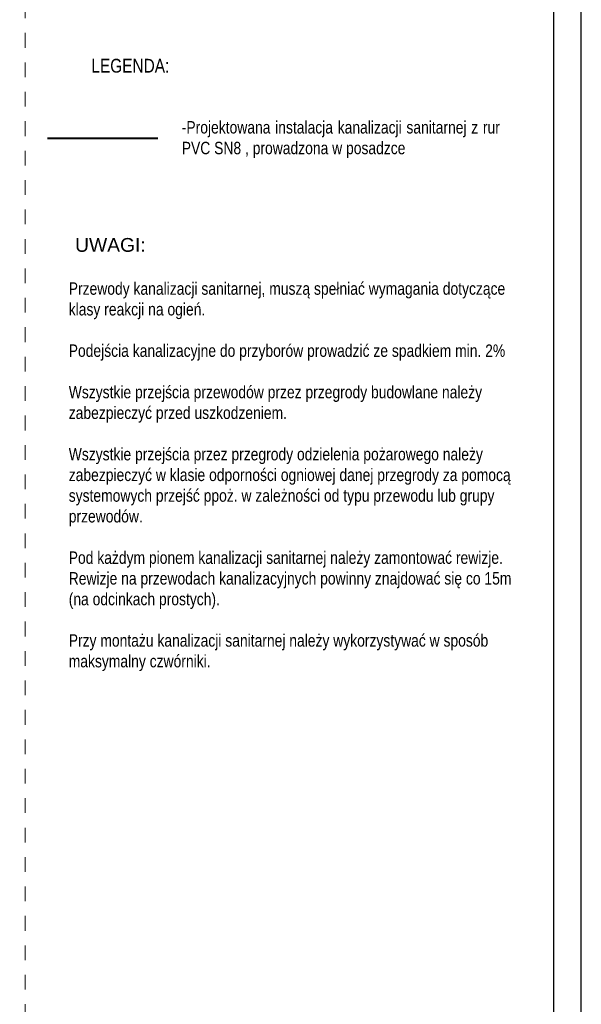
# Model space of a CAD drawing. Extents: x -438200 to -357500, y 15000 to 163871.
# Tile 87 of 148: x -363606 to -357500, y 22013 to 32718. Entities that reach past the tile are written whole.
import ezdxf
from ezdxf.lldxf.tags import DXFTag

# ---------------------------------------------------------------- set-up
doc = ezdxf.new("R2010")
doc.units = 0
doc.header["$MEASUREMENT"] = 0
doc.linetypes.add('Przerywana', pattern=[320, 160, -160])
doc.layers.get('0').update_dxf_attribs({"color": 252})
for name, color, linetype in [('#opisy', 7, 'Continuous'), ('#podkład', 252, 'Continuous'), ('_TABELA', 7, 'Continuous'), ('IS_Grafika', 7, 'SOLID')]:
    doc.layers.add(name, color=color, linetype=linetype)
doc.layers.add('INWENT OPISY_Nr_Pióra__21', color=252, linetype='Continuous', lineweight=9)
doc.styles.get("Standard").update_dxf_attribs({"font": 'arial.ttf', "width": 0.8, "bigfont": 'BIGFONT.SHX'})
tags = doc.linetypes.add('SOLID', pattern=[10, 10, 0]).pattern_tags.tags
tags[6:7] = [DXFTag(74, 4), DXFTag(75, 0), DXFTag(340, '0'), DXFTag(46, 0.0), DXFTag(50, 0.0), DXFTag(44, 0.0), DXFTag(45, 0.0)]
tags[4:5] = [DXFTag(74, 4), DXFTag(75, 0), DXFTag(340, '0'), DXFTag(46, 0.0), DXFTag(50, 0.0), DXFTag(44, 0.0), DXFTag(45, 0.0)]

# ---------------------------------------------------------------- blocks, each defined once
blk = doc.blocks.new('parter')
at = {"layer": 'INWENT OPISY_Nr_Pióra__21', "color": 252, "linetype": 'Przerywana'}
blk.add_line((-413019, 15453), (-413019, 42374), dxfattribs=at)

msp = doc.modelspace()

# ---------------------------------------------------------------- linework, layer by layer
at = {"color": 16, "lineweight": 40}
msp.add_lwpolyline([(-363304, 31429), (-362104, 31429)], dxfattribs=at)

# ---------------------------------------------------------------- block references
at = {"layer": '#podkład', "color": 3, "lineweight": 50}
msp.add_blockref('parter', (49473, 0), dxfattribs=at)

# ---------------------------------------------------------------- texts
at = {"layer": '#opisy', "lineweight": 18, "ltscale": 200, "char_height": 135, "attachment_point": 1}
for s, insert, width in [('\\pxqj;\\fArial|b0|i0|c238;-Projektowana instalacja kanalizacji sanitarnej z rur PVC SN8 , prowadzona w posadzce', (-361844, 31615), 3448), ('Przewody kanalizacji sanitarnej, muszą spełniać wymagania dotyczące klasy reakcji na ogień.\\P\\PPodejścia kanalizacyjne do przyborów prowadzić ze spadkiem min. 2% \\P\\PWszystkie przejścia przewodów przez przegrody budowlane należy zabezpieczyć przed uszkodzeniem. \\P\\PWszystkie przejścia przez przegrody odzielenia pożarowego należy zabezpieczyć w klasie odporności ogniowej danej przegrody za pomocą systemowych przejść ppoż. w zależności od typu przewodu lub grupy przewodów. \\P\\PPod każdym pionem kanalizacji sanitarnej należy zamontować rewizje. Rewizje na przewodach kanalizacyjnych powinny znajdować się co 15m (na odcinkach prostych). \\P\\PPrzy montażu kanalizacji sanitarnej należy wykorzystywać w sposób maksymalny czwórniki. ', (-363073, 29862), 5042.91)]:
    msp.add_mtext(s, dxfattribs=dict(at, insert=insert, width=width))
at = {"layer": 'IS_Grafika', "ltscale": 10}
msp.add_text('UWAGI:', height=150, dxfattribs=at).set_placement((-363004, 30194))
at = {"layer": 'IS_Grafika', "ltscale": 10, "insert": (-362827, 32140), "char_height": 150, "width": 1001.47, "attachment_point": 7}
msp.add_mtext('LEGENDA:', dxfattribs=at)

# ---------------------------------------------------------------- next in the draw order: linework, layer by layer
at = {"layer": '_TABELA', "color": 7}
msp.add_lwpolyline([(-378500, 33650), (-357500, 33650), (-378500, 33650), (-378500, 18800), (-357500, 18800), (-357500, 33650)], dxfattribs=at)
msp.add_lwpolyline([(-357800, 33345), (-377250, 33345), (-377250, 19105), (-357800, 19105)], close=True, dxfattribs=at)

doc.saveas('drawing.dxf')
